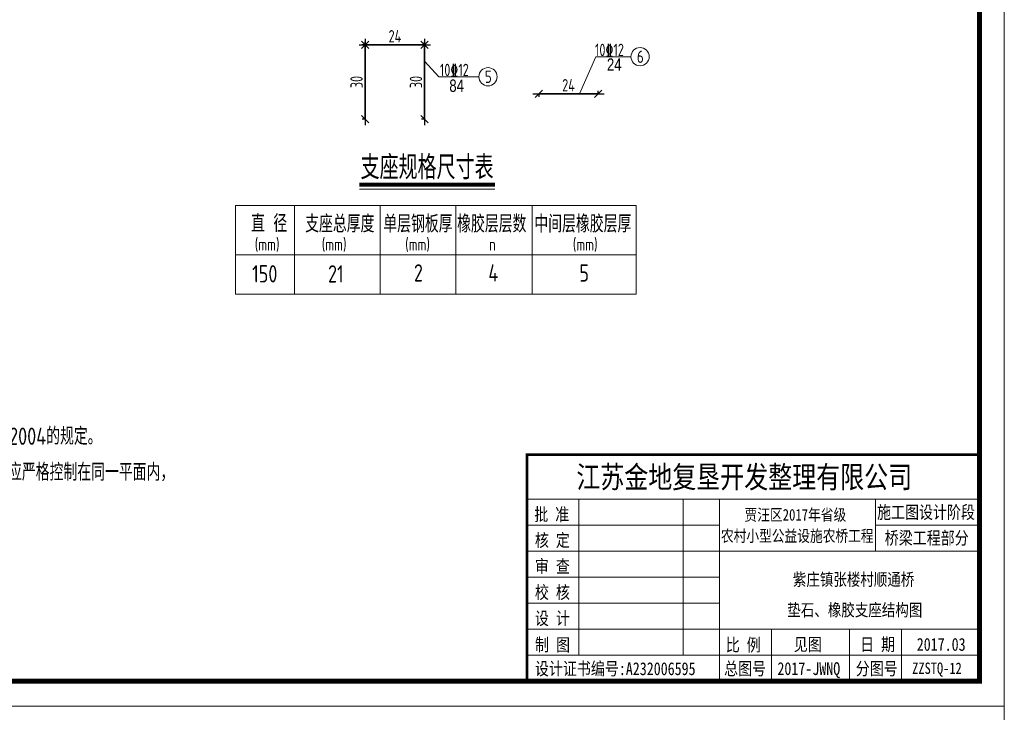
# Model space of a CAD drawing. Header units: inches. Extents: x 112594 to 193184, y 44995 to 116598.
# Tile 66 of 153: x 143977 to 145967, y 80873 to 82272. Entities that reach past the tile are written whole.
import ezdxf

# ---------------------------------------------------------------- set-up
doc = ezdxf.new("R2010")
doc.units = ezdxf.units.IN
doc.header["$MEASUREMENT"] = 0
doc.layers.get('0').update_dxf_attribs({"lineweight": 15})
for name, color, linetype, lineweight in [('07', 6, 'Continuous', 18), ('0指引线', 4, 'Continuous', 18), ('0文字', 6, 'Continuous', 18), ('0标注', 6, 'Continuous', 18), ('0钢筋', 3, 'Continuous', 35), ('BM1', 7, 'Continuous', 15), ('标注', 7, 'Continuous', 18)]:
    doc.layers.add(name, color=color, linetype=linetype, lineweight=lineweight)
for name, color, linetype in [('1', 7, 'Continuous'), ('TK', 7, 'Continuous'), ('配筋2', 2, 'Continuous')]:
    doc.layers.add(name, color=color, linetype=linetype)
doc.styles.add('hz-e', font='hztxt_e.shx', dxfattribs={"width": 0.75, "bigfont": 'hztxt.shx'})
doc.styles.add('HZTXT', font='tssdeng.shx', dxfattribs={"width": 0.75, "bigfont": 'hztxt.shx'})
doc.styles.add('TSSD_Dimension', font='Tssdeng.shx', dxfattribs={"width": 0.7, "bigfont": 'hztxt.shx'})
doc.styles.add('图框', font='SIMFANG.TTF', dxfattribs={"width": 0.8, "height": 4})
doc.dimstyles.new('1比20', dxfattribs={"dimtxt": 25, "dimasz": 15, "dimexe": 6.25, "dimexo": 6.25, "dimgap": 5, "dimtad": 1, "dimdec": 0, "dimlfac": 0.2, "dimzin": 0, "dimdsep": 46, "dimtxsty": 'hz-e', "dimblk": 'OBLIQUE', "dimcen": 0, "dimdle": 12, "dimclrd": 6, "dimclre": 6, "dimclrt": 6, "dimadec": 0, "dimazin": 0, "dimtfac": 0.05, "dimtdec": 0, "dimtix": 1, "dimtmove": 2, "dimatfit": 0, "dimfxl": 8, "dimfxlon": 1, "dimtolj": 1, "dimtzin": 0, "dimarcsym": 0})

# ---------------------------------------------------------------- blocks, each defined once
blk = doc.blocks.new('_Oblique')
at = {"color": 0, "linetype": 'ByBlock', "lineweight": -2}
blk.add_line((-0.5, -0.5), (0.5, 0.5), dxfattribs=at)
blk = doc.blocks.new('*D1038')
at = {"layer": '0标注', "color": 6, "lineweight": -2}
for p, q in [((144663.2, 82221.2), (144807.2, 82221.2)), ((144675.2, 82221.2), (144675.2, 82227.4)), ((144795.2, 82221.2), (144795.2, 82227.4))]:
    blk.add_line(p, q, dxfattribs=at)
at = {"layer": '0标注', "color": 6, "lineweight": -2, "xscale": 15, "yscale": 15, "zscale": 15, "rotation": 180}
blk.add_blockref('_Oblique', (144675.2, 82221.2), dxfattribs=at)
at = {"layer": '0标注', "color": 6, "lineweight": -2, "xscale": 15, "yscale": 15, "zscale": 15}
blk.add_blockref('_Oblique', (144795.2, 82221.2), dxfattribs=at)
at = {"layer": '0标注', "color": 6, "insert": (144735.2, 82238.7), "char_height": 25, "attachment_point": 5, "style": 'HZTXT'}
blk.add_mtext('\\A1;24', dxfattribs=at)
blk = doc.blocks.new('*D1039')
at = {"layer": '0标注', "color": 6, "lineweight": -2}
for p, q in [((144795.2, 82221.2), (144788.9, 82221.2)), ((144795.2, 82233.2), (144795.2, 82059.2)), ((144795.2, 82071.2), (144788.9, 82071.2))]:
    blk.add_line(p, q, dxfattribs=at)
at = {"layer": '0标注', "color": 6, "lineweight": -2, "xscale": 15, "yscale": 15, "zscale": 15}
for p, rotation in [((144795.2, 82221.2), 90), ((144795.2, 82071.2), 270)]:
    blk.add_blockref('_Oblique', p, dxfattribs=dict(at, rotation=rotation))
at = {"layer": '0标注', "color": 6, "insert": (144777.7, 82146.2), "char_height": 25, "attachment_point": 5, "rotation": 90, "style": 'HZTXT'}
blk.add_mtext('\\A1;30', dxfattribs=at)
blk = doc.blocks.new('*D1040')
at = {"layer": '0标注', "color": 6, "lineweight": -2}
for p, q in [((144675.2, 82221.2), (144668.9, 82221.2)), ((144675.2, 82233.2), (144675.2, 82059.2)), ((144675.2, 82071.2), (144668.9, 82071.2))]:
    blk.add_line(p, q, dxfattribs=at)
at = {"layer": '0标注', "color": 6, "lineweight": -2, "xscale": 15, "yscale": 15, "zscale": 15}
for p, rotation in [((144675.2, 82221.2), 90), ((144675.2, 82071.2), 270)]:
    blk.add_blockref('_Oblique', p, dxfattribs=dict(at, rotation=rotation))
at = {"layer": '0标注', "color": 6, "insert": (144657.7, 82146.2), "char_height": 25, "attachment_point": 5, "rotation": 90, "style": 'HZTXT'}
blk.add_mtext('\\A1;30', dxfattribs=at)
blk = doc.blocks.new('*D1041')
at = {"layer": '0标注', "color": 6, "lineweight": -2}
for p, q in [((145014, 82122.2), (145158, 82122.2)), ((145026, 82122.2), (145026, 82116)), ((145146, 82122.2), (145146, 82128.5))]:
    blk.add_line(p, q, dxfattribs=at)
at = {"layer": '0标注', "color": 6, "lineweight": -2, "xscale": 15, "yscale": 15, "zscale": 15, "rotation": 180}
blk.add_blockref('_Oblique', (145026, 82122.2), dxfattribs=at)
at = {"layer": '0标注', "color": 6, "lineweight": -2, "xscale": 15, "yscale": 15, "zscale": 15}
blk.add_blockref('_Oblique', (145146, 82122.2), dxfattribs=at)
at = {"layer": '0标注', "color": 6, "insert": (145086, 82139.7), "char_height": 25, "attachment_point": 5, "style": 'HZTXT'}
blk.add_mtext('\\A1;24', dxfattribs=at)

msp = doc.modelspace()

# ---------------------------------------------------------------- linework, layer by layer
at = {"linetype": 'Continuous'}
for p, q in [((144532.28617, 81896.65042), (144532.28617, 81717.25957)), ((144705.43036, 81896.65042), (144705.43036, 81717.25957)), ((144858.19772, 81896.65042), (144858.19772, 81717.25957)), ((145012.81755, 81896.65042), (145012.81755, 81717.25957)), ((144413.03617, 81797.27542), (145222.51563, 81797.27542))]:
    msp.add_line(p, q, dxfattribs=at)
at = {"layer": '07', "linetype": 'Continuous'}
for p, q in [((144413.03617, 81896.65042), (145222.51563, 81896.65042)), ((144413.03617, 81896.65042), (144413.03617, 81717.25957)), ((145222.51563, 81896.65042), (145222.51563, 81717.25957)), ((144413.03617, 81717.25957), (145222.51563, 81717.25957))]:
    msp.add_line(p, q, dxfattribs=at)
at = {"layer": '0指引线'}
for p, q in [((145140.94412, 82197.34313), (145108.17999, 82122.20552)), ((145212.22656, 82197.34313), (145140.94412, 82197.34313)), ((144823.71524, 82156.87137), (144795.19576, 82188.2413)), ((144904.97789, 82156.87137), (144823.71524, 82156.87137))]:
    msp.add_line(p, q, dxfattribs=at)
for centre in [(145230.65178, 82197.34313), (144923.40312, 82156.87137)]:
    msp.add_circle(centre, 18.42522, dxfattribs=at)
at = {"layer": '0钢筋'}
for p, q in [((144675.19576, 82221.17007), (144675.19576, 82071.17007)), ((144795.19576, 82221.17007), (144675.19576, 82221.17007)), ((144795.19576, 82221.17007), (144795.19576, 82071.17007)), ((145145.96825, 82122.20552), (145025.96825, 82122.20552))]:
    msp.add_line(p, q, dxfattribs=at)
at = {"layer": 'BM1', "linetype": 'Continuous'}
for p, q in [((145966.66888, 83885.68402), (145966.66888, 80885.38096)), ((145966.66888, 80935.37586), (145966.66888, 77935.0728)), ((145966.66888, 80885.38096), (141723.84056, 80885.38096))]:
    msp.add_line(p, q, dxfattribs=at)
at = {"layer": 'BM1', "color": 0, "linetype": 'Continuous'}
for p, q in [((145966.66888, 83855.37793), (145966.66888, 80885.38096)), ((145966.66888, 83855.37793), (145966.66888, 80885.38096)), ((145966.66888, 83855.37793), (145966.66888, 80885.38096)), ((145966.66888, 83855.37793), (145966.66888, 80885.38096)), ((145966.66888, 83855.37793), (145966.66888, 80885.38096)), ((145002.02939, 81393.4491), (145916.67399, 81393.4491)), ((145002.02939, 81393.4491), (145002.02939, 80935.37586)), ((145002.02939, 80935.37586), (145002.02939, 81393.4491)), ((145002.02939, 81303.33633), (145916.67399, 81303.33633)), ((145107.16095, 80987.94164), (145107.16095, 81303.33633)), ((145317.42408, 81303.33633), (145317.42408, 80987.94164)), ((145391.01617, 81303.33633), (145391.01617, 80935.37586)), ((145706.41086, 81198.20477), (145706.41086, 81303.33633)), ((145002.02939, 81250.77055), (145391.01617, 81250.77055)), ((145706.41086, 81250.77055), (145916.67399, 81250.77055)), ((145002.02939, 81198.20477), (145916.67399, 81198.20477)), ((145002.02939, 81145.63899), (145391.01617, 81145.63899)), ((145002.02939, 81093.07321), (145391.01617, 81093.07321)), ((145002.02939, 81040.50742), (145916.67399, 81040.50742)), ((145496.14773, 81040.50742), (145496.14773, 80935.37586)), ((145653.84508, 81040.50742), (145653.84508, 80935.37586)), ((145758.97664, 81040.50742), (145758.97664, 80987.94164)), ((145758.97664, 80935.37586), (145758.97664, 81040.50742)), ((145002.02939, 80987.94164), (145916.67399, 80987.94164)), ((145966.66888, 80905.06977), (145966.66888, 77935.0728)), ((145966.66888, 80905.06977), (145966.66888, 77935.0728)), ((145966.66888, 80905.06977), (145966.66888, 77935.0728)), ((145966.66888, 80905.06977), (145966.66888, 77935.0728)), ((145966.66888, 80905.06977), (145966.66888, 77935.0728))]:
    msp.add_line(p, q, dxfattribs=at)
at = {"layer": 'BM1', "color": 0, "linetype": 'Continuous', "const_width": 9.99898}
msp.add_lwpolyline([(141891.68466, 80935.37586), (141891.68466, 83805.38303), (145916.67399, 83805.38303), (145916.67399, 80935.37586)], close=True, dxfattribs=at)
at = {"layer": 'BM1', "color": 0, "linetype": 'Continuous', "const_width": 5.25658}
msp.add_lwpolyline([(145916.67399, 81393.4491), (145002.02939, 81393.4491), (145002.02939, 80935.37586)], dxfattribs=at)
at = {"layer": '标注'}
msp.add_line((144663.34361, 81929.69096), (144937.17317, 81929.69096), dxfattribs=at)
at = {"layer": '标注', "const_width": 8}
msp.add_lwpolyline([(144663.34361, 81939.00958), (144937.17317, 81939.00958)], dxfattribs=at)

# ---------------------------------------------------------------- texts
at = {"style": 'HZTXT', "width": 0.8}
for s, height, p in [('支座规格尺寸表', 48, (144665.79065, 81949.73203)), ('直 径', 35, (144444.44766, 81842.97168)), ('支座总厚度', 35, (144553.76756, 81842.19421)), ('单层钢板厚', 35, (144711.72478, 81842.10432)), ('橡胶层层数', 35, (144860.91505, 81842.10432)), ('中间层橡胶层厚', 35, (145016.98305, 81842.10432)), ('2', 35, (144773.51075, 81743.10662)), ('21', 35, (144599.99954, 81741.0628)), ('4', 35, (144924.03244, 81743.10662)), ('5', 35, (145107.93935, 81742.7737)), ('3、橡胶支座的技术条件应符合JT/T4-2004的规定。', 35, (143457.01538, 81413.09186)), ('4、同一片梁的四个支撑垫石的顶面高程应严格控制在同一平面内，', 35, (143457.25125, 81340.53087))]:
    msp.add_text(s, height=height, dxfattribs=at).set_placement(p)
at = {"linetype": 'Continuous', "style": 'HZTXT', "width": 0.8}
for s, height, p in [('(mm)', 25, (144451.91571, 81805.56486)), ('(mm)', 25, (144587.31229, 81805.56486)), ('(mm)', 25, (144755.88417, 81805.56486)), ('n', 25, (144925.52799, 81805.56486)), ('(mm)', 25, (145094.65695, 81805.56486)), ('150', 35, (144446.65664, 81741.23984))]:
    msp.add_text(s, height=height, dxfattribs=at).set_placement(p)
at = {"layer": '0文字', "width": 0.8}
for s, style, p in [('6', 'HZTXT', (145224.28635, 82184.9222)), ('24', 'hz-e', (145163.52655, 82168.99309)), ('5', 'HZTXT', (144917.03768, 82144.45044)), ('84', 'hz-e', (144845.09914, 82126.31934))]:
    msp.add_text(s, height=25, dxfattribs=dict(at, style=style)).set_placement(p)
at = {"layer": '1', "color": 7, "linetype": 'Continuous', "style": '图框', "width": 0.8}
for s, height, p in [('江苏金地复垦开发整理有限公司 ', 44.4121037, (145101.83696, 81325.93612)), ('批 准', 25.907061, (145016.74884, 81259.66898)), ('贾汪区2017年省级', 23.551873, (145441.72918, 81260.00332)), ('农村小型公益设施农桥工程', 23.5518732, (145394.00664, 81217.39547)), ('核 定', 25.907061, (145018.07168, 81207.37511)), ('审 查', 25.907061, (145018.07168, 81154.80933)), ('校 核', 25.907061, (145018.07168, 81102.24355)), ('设 计', 25.907061, (145018.07168, 81049.67777)), ('制 图', 25.907061, (145018.41265, 80996.38441)), ('比 例', 25.907061, (145403.83298, 80996.10652)), ('见图', 25.907061, (145541.15365, 80997.02871)), ('日 期', 25.907061, (145675.14413, 80997.02871)), ('2017.03', 25.907061, (145789.73546, 80997.02871)), ('设计证书编号:A232006595 ', 25.9070605, (145018.08829, 80947.90564)), ('总图号', 25.907061, (145400.42843, 80948.05905)), ('2017-JWNQ', 25.907061, (145508.17665, 80948.05905)), ('分图号', 25.907061, (145666.43473, 80948.05905))]:
    msp.add_text(s, height=height, dxfattribs=at).set_placement(p)
at = {"layer": '1', "color": 7, "linetype": 'Continuous', "char_height": 25.907061, "width": 215.1817481, "attachment_point": 5, "style": '图框'}
for s, insert in [('施工图设计阶段', (145808.41392, 81275.51976)), ('桥梁工程部分', (145809.93283, 81223.43127))]:
    msp.add_mtext(s, dxfattribs=dict(at, insert=insert))
at = {"layer": 'BM1', "color": 0, "linetype": 'Continuous', "style": '图框', "width": 0.8}
msp.add_text('ZZSTQ-12', height=23, dxfattribs=at).set_placement((145780.54041, 80950.28055))
at = {"layer": 'TK', "lineweight": 0, "style": '图框', "width": 0.8}
for s, p in [('紫庄镇张楼村顺通桥', (145539.34924, 81128.65088)), ('垫石、橡胶支座结构图', (145528.20797, 81066.99532))]:
    msp.add_text(s, height=24.993844, dxfattribs=at).set_placement(p)
at = {"layer": '配筋2', "color": 2, "style": 'TSSD_Dimension', "width": 0.75}
for p in [(145139.45536, 82198.58428), (144826.07727, 82158.11251)]:
    msp.add_text('10%%13212', height=25, rotation=0.00001699, dxfattribs=at).set_placement(p)

# ---------------------------------------------------------------- dimensions: what is measured, and where the dimension line sits
at = {"layer": '0标注'}
for base, p1, p2, picture, middle in [((144795.19576, 82221.17007), (144675.19576, 82221.17007), (144795.19576, 82221.17007), '*D1038', (144735.19576, 82238.67007)), ((145145.96825, 82122.20552), (145025.96825, 82122.20552), (145145.96825, 82122.20552), '*D1041', (145085.96825, 82139.70552))]:
    dim = msp.add_linear_dim(base=base, p1=p1, p2=p2, dimstyle='1比20', override={"dimtxsty": 'HZTXT'}, dxfattribs=at)
    dim.commit()
    dim.dimension.update_dxf_attribs({"geometry": picture, "text_midpoint": middle})
for base, p1, p2, picture, middle in [((144675.19576, 82071.17007), (144675.19576, 82221.17007), (144675.19576, 82071.17007), '*D1040', (144657.69576, 82146.17007)), ((144795.19576, 82071.17007), (144795.19576, 82221.17007), (144795.19576, 82071.17007), '*D1039', (144777.69576, 82146.17007))]:
    dim = msp.add_linear_dim(base=base, p1=p1, p2=p2, angle=90, dimstyle='1比20', override={"dimtxsty": 'HZTXT'}, dxfattribs=at)
    dim.commit()
    dim.dimension.update_dxf_attribs({"geometry": picture, "text_midpoint": middle})

doc.saveas('drawing.dxf')
